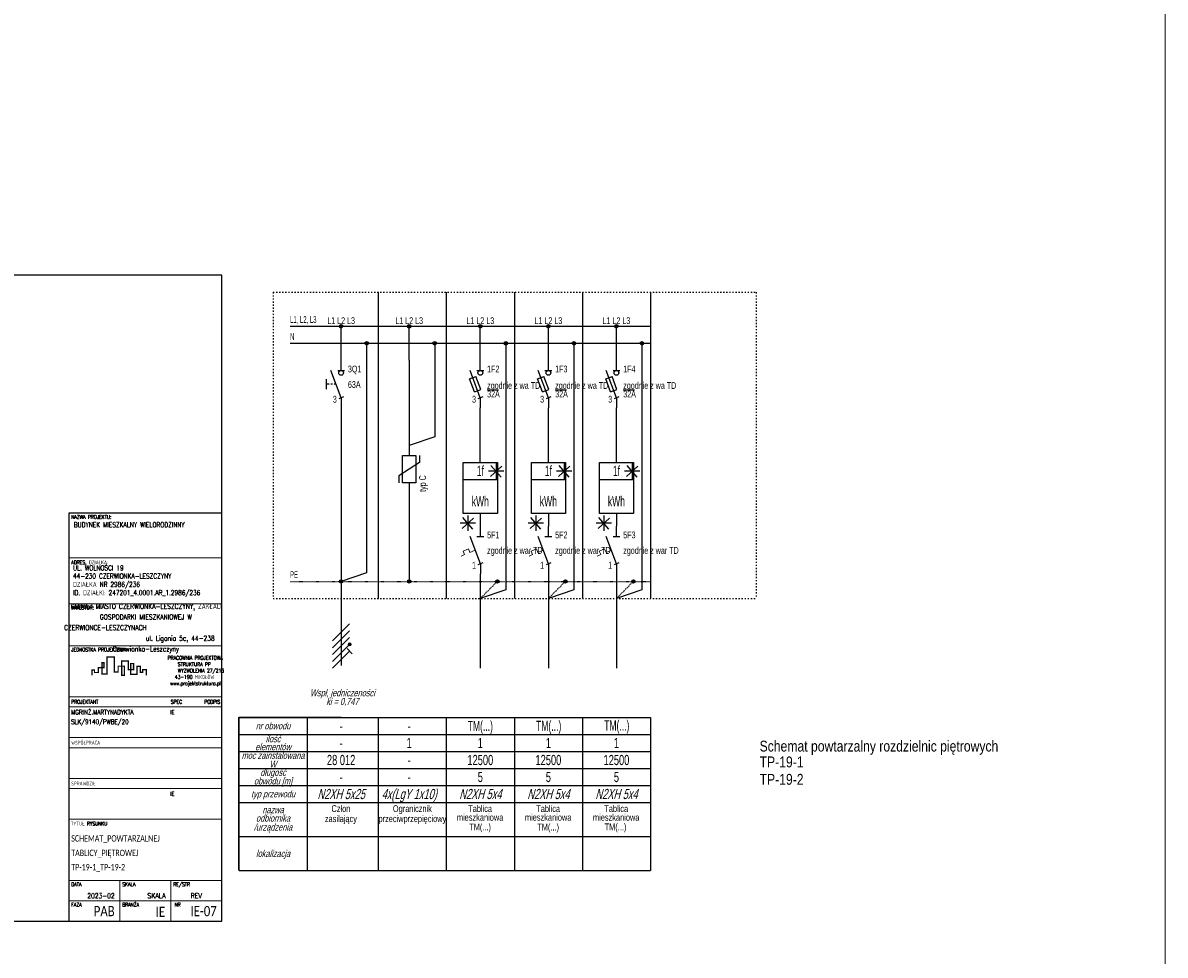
# Model space of a CAD drawing. Header units: millimetres. Extents: x 284606 to 628701, y -213781 to -93475.
# Tile 98 of 102: x 322785 to 326142, y -104890 to -102149. Entities that reach past the tile are written whole.
import ezdxf
from ezdxf.enums import TextEntityAlignment as Align

# ---------------------------------------------------------------- set-up
doc = ezdxf.new("R2010")
doc.units = ezdxf.units.MM
doc.linetypes.add('ACAD_ISO03W100', pattern=[30, 12, -18])
doc.linetypes.add('KRESKAKROPKA', pattern=[25.4, 12.7, -6.35, 0, -6.35])
doc.layers.get('0').update_dxf_attribs({"lineweight": 0})
for name, color, linetype, lineweight in [('!STR_Ocieplenie 0.05', 1, 'Continuous', 5), ('I-ee-tekst', 7, 'Continuous', 13), ('S_tabelka', 140, 'Continuous', 9)]:
    doc.layers.add(name, color=color, linetype=linetype, lineweight=lineweight)
for name, color, linetype in [('_ELPRO_APARATY', 6, 'Continuous'), ('_ELPRO_EL', 2, 'Continuous'), ('_ELPRO_RAMKA', 7, 'Continuous'), ('_ELPRO_TEKST', 7, 'Continuous'), ('I-ee-aparaty', 6, 'Continuous'), ('I-ee-linie', 2, 'Continuous')]:
    doc.layers.add(name, color=color, linetype=linetype)
doc.layers.add('S-logo', color=7, linetype='Continuous', true_color=0xffffff)
doc.styles.add('ELPRO', font='arial.ttf')
doc.styles.add('j-calibri', font='calibri.ttf', dxfattribs={"width": 0.8})
doc.styles.add('j-romans', font='romans.shx', dxfattribs={"width": 0.7})
doc.styles.add('KOSEL', font='simplex.shx')

# ---------------------------------------------------------------- blocks, each defined once
blk = doc.blocks.new('polaczenie_elektryczne')
h = blk.add_hatch(color=256)
h.dxf.hatch_style = 1
edge = h.paths.add_edge_path()
edge.add_ellipse((35, 175), major_axis=(0.5, 0), ratio=1, start_angle=0, end_angle=360)
blk.add_circle((35, 175), 0.5)
at = {"color": 7, "style": 'ELPRO', "width": 0.6}
blk.add_attdef('NUMER_FAZY', text='', height=2, dxfattribs=at).set_placement((35, 175.66), align=Align.CENTER)
blk = doc.blocks.new('3Q')
for p, q in [((55, 162), (55, 165)), ((55, 154), (52, 162)), ((54, 162), (56, 162)), ((50.73, 156.5), (50.73, 159.5)), ((55.69, 154.3), (54.31, 153.7)), ((55, 154), (55, 151))]:
    blk.add_line(p, q)
at = {"linetype": 'KRESKAKROPKA', "ltscale": 0.04}
blk.add_lwpolyline([(53.5, 158), (50.73, 158)], dxfattribs=at)
blk.add_circle((55, 161.3), 0.7)
at = {"color": 7, "style": 'ELPRO', "width": 0.6}
for tag, p in [('NUMER_APARATU', (57, 161.45)), ('PRAD_ZNAMIONOWY', (57, 156.89)), ('ZWARCIOWA_ZDOLNOSC_LACZENIOWA', (57, 153.89))]:
    blk.add_attdef(tag, p, '', height=2, dxfattribs=at)
blk.add_attdef('ILOSC_BIEGUNOW', text='', height=2, dxfattribs=at).set_placement((53.74, 152.56), align=Align.RIGHT)
blk.add_attdef('NUMER_KATALOGOWY', text='', height=2, rotation=90, dxfattribs=at).set_placement((51.94, 151.91), align=Align.RIGHT)
blk = doc.blocks.new('A$C2506')
blk.add_hatch(color=7).paths.add_polyline_path([(2.94, -13.5, 1), (2.06, -13.5, 1)])
for p, q in [((-2.5, -12.5), (2.5, -7.5)), ((-2.5, -14.5), (2.5, -9.5)), ((-2.5, -16.5), (2.5, -11.5)), ((-2.5, -18.5), (2.5, -13.5)), ((-2.5, -20.5), (2.5, -15.5)), ((1.75, -14.75), (3.25, -16.25))]:
    blk.add_line(p, q)
at = {"color": 7}
blk.add_circle((2.5, -13.5), 0.435, dxfattribs=at)
blk = doc.blocks.new('licznik')
blk.add_line((424.46, 128.16), (434.46, 128.16))
blk.add_lwpolyline([(424.46, 133.16), (434.46, 133.16), (434.46, 118.16), (424.46, 118.16)], close=True)
at = {"color": 7, "style": 'ELPRO', "width": 0.6}
for tag, p in [('LICZBA_FAZ', (429.46, 130.66)), ('POMIAR_MOCY', (429.46, 125.66)), ('POMIAR_MOCY', (429.46, 121.72))]:
    blk.add_attdef(tag, text='', height=2, dxfattribs=at).set_placement(p, align=Align.MIDDLE_CENTER)
at = {"layer": '_ELPRO_APARATY', "color": 7, "style": 'ELPRO', "width": 0.6}
blk.add_attdef('NUMER_KATALOGOWY', (423.88, 130.44), '', height=2, rotation=90, dxfattribs=at)
blk = doc.blocks.new('A$C7758')
for p, q in [((1.5, 0), (-1.5, 0)), ((-1.12, -1), (1.12, 1)), ((1, -1.12), (-1, 1.12)), ((0, 1.5), (0, -1.5))]:
    blk.add_line(p, q)
blk = doc.blocks.new('ochronnik_typ_C')
for p, q in [((235, 140), (235, 137)), ((238, 135), (232, 131)), ((238, 137), (238, 135)), ((232, 131), (232, 129)), ((235, 129), (235, 126))]:
    blk.add_line(p, q)
blk.add_lwpolyline([(233, 137), (237, 137), (237, 129), (233, 129)], close=True)
at = {"color": 7, "style": 'ELPRO', "width": 0.6}
for tag, p in [('NUMER_KATALOGOWY', (231.14, 131.2)), ('TYP', (239.94, 131.2))]:
    blk.add_attdef(tag, text='', height=2, rotation=90, dxfattribs=at).set_placement(p, align=Align.RIGHT)
blk = doc.blocks.new('ogranicznik')
at = {"layer": '_ELPRO_APARATY'}
for p, q in [((-2.107, 1.975), (-2.107, 2.599)), ((-2.107, 0.312), (-2.731, 1.975)), ((-2.315, 1.975), (-1.9, 1.975)), ((-1.964, 0.374), (-2.251, 0.251)), ((-2.107, 0.312), (-2.107, -0.311))]:
    blk.add_line(p, q, dxfattribs=at)
at = {"layer": '_ELPRO_APARATY', "lineweight": 0}
for p, q in [((-3.071, 0.865), (-3.288, 0.771)), ((-2.838, 1.221), (-3.164, 1.082)), ((-3.164, 1.082), (-3.071, 0.865)), ((-2.745, 1.004), (-2.838, 1.221)), ((-2.419, 1.144), (-2.745, 1.004))]:
    blk.add_line(p, q, dxfattribs=at)
at = {"color": 7, "style": 'ELPRO', "width": 0.6}
for tag, p in [('NUMER_APARATU', (-1.692, 1.861)), ('PRAD_ZNAMIONOWY', (-1.692, 0.913))]:
    blk.add_attdef(tag, p, '', height=0.416, dxfattribs=at)
blk.add_attdef('ILOSC_BIEGUNOW', text='', height=0.416, dxfattribs=at).set_placement((-2.37, 0.013), align=Align.RIGHT)
blk = doc.blocks.new('1F')
for p, q in [((115, 162), (115, 165)), ((115, 154), (112, 162)), ((114, 162), (116, 162)), ((111.84, 159.57), (113.71, 160.28)), ((113.29, 155.72), (111.84, 159.57)), ((115.16, 156.43), (113.71, 160.28)), ((113.29, 155.72), (115.16, 156.43)), ((116.99, 156.31), (120.35, 156.31)), ((115.69, 154.3), (114.31, 153.7)), ((115, 154), (115, 151))]:
    blk.add_line(p, q)
blk.add_circle((115, 161.3), 0.7)
at = {"color": 7, "style": 'KOSEL', "width": 0.6}
for tag, p in [('NUMER_APARATU', (117, 161.45)), ('PRAD_ZNAMIONOWY', (117, 156.59)), ('PODSTAWA_BEZPIECZNIKA', (117, 154.09))]:
    blk.add_attdef(tag, p, '', height=2, dxfattribs=at)
blk.add_attdef('ILOSC_BIEGUNOW', text='', height=2, dxfattribs=at).set_placement((113.74, 152.56), align=Align.RIGHT)
blk.add_attdef('NUMER_KATALOGOWY', text='', height=2, rotation=90, dxfattribs=at).set_placement((111.94, 151.91), align=Align.RIGHT)

msp = doc.modelspace()

# ---------------------------------------------------------------- hatches: boundary and pattern name
at = {"true_color": 0xff8a00}
h = msp.add_hatch(color=30, dxfattribs=at)
h.dxf.hatch_style = 1
h.paths.add_polyline_path([(323017.3, -104044.8), (323022.8, -104044.8), (323022.8, -104030), (323017.3, -104030)])
h.paths.add_polyline_path([(323083.4, -104040.6), (323074.8, -104040.6), (323074.8, -104067.5), (323083.4, -104067.5)])
h.paths.add_polyline_path([(323101.9, -104050.6), (323110.2, -104050.6), (323110.2, -104032.7), (323101.9, -104032.7)])

# ---------------------------------------------------------------- linework, layer by layer
at = {"layer": '!STR_Ocieplenie 0.05', "color": 253, "ltscale": 1.5, "true_color": 0x999999}
msp.add_line((326141.7, -99408.3), (326141.7, -109363.8), dxfattribs=at)
at = {"layer": '_ELPRO_EL', "color": 7, "linetype": 'ACAD_ISO03W100', "ltscale": 0.3}
for p, q in [((323520, -102941.4), (323520, -103841.4)), ((323520, -102941.4), (324939.3, -102941.4)), ((324939.3, -102941.4), (324939.3, -103841.4)), ((323520, -103841.4), (324939.3, -103841.4))]:
    msp.add_line(p, q, dxfattribs=at)
at = {"layer": '_ELPRO_EL', "color": 252}
for p, q in [((323829.1, -102941.4), (323829.1, -103841.4)), ((324029.1, -102941.4), (324029.1, -103841.4)), ((324029.1, -102941.4), (324029.1, -103841.4)), ((324229.1, -102941.4), (324229.1, -103841.4)), ((324429.1, -102941.4), (324429.1, -103841.4)), ((324629.1, -102941.4), (324629.1, -103841.4)), ((324629.1, -102941.4), (324629.1, -103841.4))]:
    msp.add_line(p, q, dxfattribs=at)
at = {"layer": '_ELPRO_EL', "color": 5}
for p, q in [((323570, -103041.4), (324629.1, -103041.4)), ((323570, -103091.4), (324629.1, -103091.4))]:
    msp.add_line(p, q, dxfattribs=at)
at = {"layer": '_ELPRO_EL'}
for p, q in [((323720, -103141.4), (323720, -103041.4)), ((323920, -103141.4), (323920, -103041.4)), ((324129.1, -103141.4), (324129.1, -103041.4)), ((324329.1, -103141.4), (324329.1, -103041.4)), ((324529.1, -103141.4), (324529.1, -103041.4)), ((323795, -103091.4), (323795, -103766.4)), ((323995, -103091.4), (323995, -103366.4)), ((324204.1, -103091.4), (324204.1, -103816.4)), ((324404.1, -103091.4), (324404.1, -103816.4)), ((324604.1, -103091.4), (324604.1, -103816.4)), ((323920, -103141.4), (323920, -103391.4)), ((323720, -103281.4), (323720, -104038.4)), ((324129.1, -103441.4), (324129.1, -103281.4)), ((324329.1, -103441.4), (324329.1, -103281.4)), ((324529.1, -103441.4), (324529.1, -103281.4)), ((323995, -103366.4), (323920, -103391.4)), ((323920, -103531.4), (323920, -103791.4)), ((324129.1, -103591.4), (324129.1, -103629.3)), ((324329.1, -103591.4), (324329.1, -103629.3)), ((324529.1, -103591.4), (324529.1, -103629.3)), ((324329.1, -103751.3), (324329.1, -104046.7)), ((324529.1, -103751.3), (324529.1, -104046.7)), ((323795, -103766.4), (323720, -103791.4)), ((324129.1, -103769.3), (324129.1, -104046.7)), ((324204.1, -103816.4), (324129.1, -103841.4)), ((324404.1, -103816.4), (324329.1, -103841.4)), ((324604.1, -103816.4), (324529.1, -103841.4))]:
    msp.add_line(p, q, dxfattribs=at)
at = {"layer": '_ELPRO_EL', "color": 6, "linetype": 'ACAD_ISO03W100', "ltscale": 0.1}
for p, q in [((323570, -103791.4), (324629.1, -103791.4)), ((324179.1, -103791.4), (324129.1, -103841.4)), ((324379.1, -103791.4), (324329.1, -103841.4)), ((324579.1, -103791.4), (324529.1, -103841.4))]:
    msp.add_line(p, q, dxfattribs=at)
at = {"layer": '_ELPRO_RAMKA'}
msp.add_lwpolyline([(320519.4, -104790.6), (323369.4, -104790.6), (323369.4, -102890.6), (320519.4, -102890.6)], close=True, dxfattribs=at)
at = {"layer": 'I-ee-linie', "color": 7}
for p, q in [((323419.4, -104640.6), (323419.4, -104190.6)), ((323420, -104641.4), (323420, -104191.4)), ((323420, -104191.4), (324629.1, -104191.4)), ((323620, -104191.4), (323620, -104641.4)), ((323829.1, -104191.4), (323829.1, -104641.4)), ((324029.1, -104191.4), (324029.1, -104641.4)), ((324029.1, -104191.4), (324029.1, -104641.4)), ((324229.1, -104191.4), (324229.1, -104641.4)), ((324429.1, -104191.4), (324429.1, -104641.4)), ((324629.1, -104191.4), (324629.1, -104641.4)), ((323420, -104241.4), (324629.1, -104241.4)), ((323420, -104291.4), (324629.1, -104291.4)), ((323420, -104341.4), (324629.1, -104341.4)), ((323420, -104391.4), (324629.1, -104391.4)), ((323420, -104441.4), (324629.1, -104441.4)), ((323420, -104541.4), (324629.1, -104541.4)), ((323420, -104641.4), (324629.1, -104641.4))]:
    msp.add_line(p, q, dxfattribs=at)
at = {"layer": 'I-ee-linie'}
for p, q in [((323720, -104191.4), (323420, -104191.4)), ((323420, -104191.4), (323609.4, -104191.4))]:
    msp.add_line(p, q, dxfattribs=at)
at = {"layer": 'S-logo', "color": 30, "true_color": 0xff8a00, "const_width": 3.75}
msp.add_lwpolyline([(322987.7, -104067.5), (322987.7, -104051.6), (322995.2, -104051.6), (322995.2, -104059.1), (323006.5, -104059.1), (323006.5, -104044.8), (323022.8, -104044.8), (323022.8, -104030), (323017.3, -104030), (323017.3, -104063.9), (323032, -104063.9), (323032, -104013.9), (323053.3, -104013.9), (323053.3, -104057.9), (323064.7, -104057.9), (323064.7, -104040.6), (323083.4, -104040.6), (323083.4, -104067.5), (323074.8, -104067.5), (323074.8, -104025.2), (323094.8, -104025.2), (323094.8, -104050.6), (323110.2, -104050.6), (323110.2, -104032.7), (323101.9, -104032.7), (323101.9, -104064.6), (323120, -104064.6), (323120, -104041.1), (323129.6, -104041.1), (323129.6, -104058.4), (323137, -104058.4), (323137, -104051), (323147.8, -104051), (323147.8, -104067.5)], dxfattribs=at)
at = {"layer": 'S_tabelka', "color": 0}
for p, q in [((322919.4, -103590.6), (323369.4, -103590.6)), ((322919.4, -103590.6), (323369.4, -103590.6)), ((322919.4, -103722.2), (323369.4, -103722.2)), ((322919.4, -103857.2), (323369.4, -103857.2)), ((322919.4, -103980.6), (323369.4, -103980.6)), ((322919.4, -103980.6), (323369.4, -103980.6)), ((322919.4, -104130.6), (323369.4, -104130.6)), ((322919.4, -104130.6), (323369.4, -104130.6)), ((322919.4, -104160.6), (323369.4, -104160.6)), ((322919.4, -104250.6), (323369.4, -104250.6)), ((322919.4, -104280.6), (323369.4, -104280.6)), ((322919.4, -104370.6), (323369.4, -104370.6)), ((322919.4, -104400.6), (323369.4, -104400.6)), ((322919.4, -104490.6), (323369.4, -104490.6)), ((322919.4, -104490.6), (323369.4, -104490.6)), ((322919.4, -104490.6), (323369.4, -104490.6)), ((322919.4, -104490.6), (323369.4, -104490.6)), ((322919.4, -104490.6), (323369.4, -104490.6)), ((322919.4, -104670.6), (323369.4, -104670.6)), ((323069.4, -104790.6), (323069.4, -104670.6)), ((323219.4, -104790.6), (323219.4, -104670.6)), ((323369.4, -104730.6), (322919.4, -104730.6)), ((323219.4, -104730.6), (323369.4, -104730.6)), ((323369.4, -104790.6), (322919.4, -104790.6))]:
    msp.add_line(p, q, dxfattribs=at)
at = {"layer": 'S_tabelka', "color": 0, "lineweight": 25}
msp.add_lwpolyline([(322919.4, -104790.6), (323369.4, -104790.6), (323369.4, -103590.6), (322919.4, -103590.6)], close=True, dxfattribs=at)

# ---------------------------------------------------------------- block references
at = {"color": 6, "xscale": 10, "yscale": 10, "zscale": 10}
msp.add_blockref('A$C2506', (323720, -103841.4), dxfattribs=at)
at = {"layer": '_ELPRO_APARATY'}
ref = msp.add_blockref('3Q', (323170, -104791.4), dxfattribs=dict(at, xscale=10, yscale=10, zscale=10))
ref.add_attrib('NUMER_APARATU', '3Q1', (323740, -103176.9), dxfattribs={"layer": '0', "color": 7, "height": 20, "style": 'ELPRO', "width": 0.6})
ref.add_attrib('PRAD_ZNAMIONOWY', '63A', (323740, -103222.5), dxfattribs={"layer": '0', "color": 7, "height": 20, "style": 'ELPRO', "width": 0.6})
ref.add_attrib('ILOSC_BIEGUNOW', '3', dxfattribs={"layer": '0', "color": 7, "height": 20, "style": 'ELPRO', "width": 0.6}).set_placement((323707.4, -103265.8), align=Align.RIGHT)
ref = msp.add_blockref('licznik', (319834.5, -104773), dxfattribs=dict(at, xscale=10, yscale=10, zscale=10))
ref.add_attrib('POMIAR_MOCY', 'kWh', dxfattribs={"layer": '0', "color": 7, "height": 30, "style": 'ELPRO', "width": 0.6}).set_placement((324129.1, -103555.7), align=Align.MIDDLE_CENTER)
ref.add_attrib('LICZBA_FAZ', '1f', dxfattribs={"layer": '0', "color": 7, "height": 30, "style": 'ELPRO', "width": 0.6}).set_placement((324129.1, -103466.4), align=Align.MIDDLE_CENTER)
ref = msp.add_blockref('licznik', (320034.5, -104773), dxfattribs=dict(at, xscale=10, yscale=10, zscale=10))
ref.add_attrib('POMIAR_MOCY', 'kWh', dxfattribs={"layer": '0', "color": 7, "height": 30, "style": 'ELPRO', "width": 0.6}).set_placement((324329.1, -103555.7), align=Align.MIDDLE_CENTER)
ref.add_attrib('LICZBA_FAZ', '1f', dxfattribs={"layer": '0', "color": 7, "height": 30, "style": 'ELPRO', "width": 0.6}).set_placement((324329.1, -103466.4), align=Align.MIDDLE_CENTER)
ref = msp.add_blockref('licznik', (320234.5, -104773), dxfattribs=dict(at, xscale=10, yscale=10, zscale=10))
ref.add_attrib('POMIAR_MOCY', 'kWh', dxfattribs={"layer": '0', "color": 7, "height": 30, "style": 'ELPRO', "width": 0.6}).set_placement((324529.1, -103555.7), align=Align.MIDDLE_CENTER)
ref.add_attrib('LICZBA_FAZ', '1f', dxfattribs={"layer": '0', "color": 7, "height": 30, "style": 'ELPRO', "width": 0.6}).set_placement((324529.1, -103466.4), align=Align.MIDDLE_CENTER)
at = {"layer": '_ELPRO_EL'}
for name, p, xscale, yscale, zscale, values in [('polaczenie_elektryczne', (323370, -104791.4), 10, 10, 10, {'NUMER_FAZY': 'L1 L2 L3'}), ('polaczenie_elektryczne', (323570, -104791.4), 10, 10, 10, {'NUMER_FAZY': 'L1 L2 L3'}), ('polaczenie_elektryczne', (323779.1, -104791.4), 10, 10, 10, {'NUMER_FAZY': 'L1 L2 L3'}), ('polaczenie_elektryczne', (323979.1, -104791.4), 10, 10, 10, {'NUMER_FAZY': 'L1 L2 L3'}), ('polaczenie_elektryczne', (324179.1, -104791.4), 10, 10, 10, {'NUMER_FAZY': 'L1 L2 L3'}), ('ogranicznik', (324230.5, -103754.3), 48.10673000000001, 48.10673000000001, 48.10673000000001, {'ILOSC_BIEGUNOW': '1', 'PRAD_ZNAMIONOWY': 'zgodnie z war TD', 'NUMER_APARATU': '5F1'}), ('ogranicznik', (324430.5, -103754.3), 48.10673000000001, 48.10673000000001, 48.10673000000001, {'ILOSC_BIEGUNOW': '1', 'PRAD_ZNAMIONOWY': 'zgodnie z war TD', 'NUMER_APARATU': '5F2'}), ('ogranicznik', (324630.5, -103754.3), 48.10673000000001, 48.10673000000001, 48.10673000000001, {'ILOSC_BIEGUNOW': '1', 'PRAD_ZNAMIONOWY': 'zgodnie z war TD', 'NUMER_APARATU': '5F3'})]:
    msp.add_blockref(name, p, dxfattribs=dict(at, xscale=xscale, yscale=yscale, zscale=zscale)).add_auto_attribs(values)
at = {"layer": '_ELPRO_EL', "xscale": 10, "yscale": 10, "zscale": 10}
for p in [(323445, -104841.4), (323645, -104841.4), (323854.1, -104841.4), (324054.1, -104841.4), (324254.1, -104841.4), (323370, -105541.4), (323570, -105541.4), (323829.1, -105541.4), (324029.1, -105541.4), (324229.1, -105541.4)]:
    msp.add_blockref('polaczenie_elektryczne', p, dxfattribs=at)
at = {"layer": 'I-ee-aparaty'}
ref = msp.add_blockref('1F', (322979.1, -104791.4), dxfattribs=dict(at, xscale=10, yscale=10, zscale=10))
ref.add_attrib('NUMER_APARATU', '1F2', (324149.1, -103176.9), dxfattribs={"layer": '0', "color": 7, "height": 20, "style": 'ELPRO', "width": 0.6})
ref.add_attrib('PODSTAWA_BEZPIECZNIKA', '32A', (324149.1, -103250.4), dxfattribs={"layer": '0', "color": 7, "height": 20, "style": 'ELPRO', "width": 0.6})
ref.add_attrib('PRAD_ZNAMIONOWY', 'zgodnie z wa TD', (324149.1, -103225.4), dxfattribs={"layer": '0', "color": 7, "height": 20, "style": 'ELPRO', "width": 0.6})
ref.add_attrib('ILOSC_BIEGUNOW', '3', dxfattribs={"layer": '0', "color": 7, "height": 20, "style": 'ELPRO', "width": 0.6}).set_placement((324116.5, -103265.8), align=Align.RIGHT)
ref = msp.add_blockref('1F', (323179.1, -104791.4), dxfattribs=dict(at, xscale=10, yscale=10, zscale=10))
ref.add_attrib('NUMER_APARATU', '1F3', (324349.1, -103176.9), dxfattribs={"layer": '0', "color": 7, "height": 20, "style": 'ELPRO', "width": 0.6})
ref.add_attrib('PODSTAWA_BEZPIECZNIKA', '32A', (324349.1, -103250.4), dxfattribs={"layer": '0', "color": 7, "height": 20, "style": 'ELPRO', "width": 0.6})
ref.add_attrib('PRAD_ZNAMIONOWY', 'zgodnie z wa TD', (324349.1, -103225.4), dxfattribs={"layer": '0', "color": 7, "height": 20, "style": 'ELPRO', "width": 0.6})
ref.add_attrib('ILOSC_BIEGUNOW', '3', dxfattribs={"layer": '0', "color": 7, "height": 20, "style": 'ELPRO', "width": 0.6}).set_placement((324316.5, -103265.8), align=Align.RIGHT)
ref = msp.add_blockref('1F', (323379.1, -104791.4), dxfattribs=dict(at, xscale=10, yscale=10, zscale=10))
ref.add_attrib('NUMER_APARATU', '1F4', (324549.1, -103176.9), dxfattribs={"layer": '0', "color": 7, "height": 20, "style": 'ELPRO', "width": 0.6})
ref.add_attrib('PODSTAWA_BEZPIECZNIKA', '32A', (324549.1, -103250.4), dxfattribs={"layer": '0', "color": 7, "height": 20, "style": 'ELPRO', "width": 0.6})
ref.add_attrib('PRAD_ZNAMIONOWY', 'zgodnie z wa TD', (324549.1, -103225.4), dxfattribs={"layer": '0', "color": 7, "height": 20, "style": 'ELPRO', "width": 0.6})
ref.add_attrib('ILOSC_BIEGUNOW', '3', dxfattribs={"layer": '0', "color": 7, "height": 20, "style": 'ELPRO', "width": 0.6}).set_placement((324516.5, -103265.8), align=Align.RIGHT)
ref = msp.add_blockref('ochronnik_typ_C', (321570, -104791.4), dxfattribs=dict(at, xscale=10, yscale=10, zscale=10))
ref.add_attrib('TYP', 'typ C', dxfattribs={"layer": '0', "color": 7, "height": 20, "rotation": 90, "style": 'ELPRO', "width": 0.6}).set_placement((323969.4, -103479.3), align=Align.RIGHT)
at = {"layer": 'I-ee-linie', "color": 0, "xscale": 15, "yscale": 15, "zscale": 15}
for p in [(324175.4, -103467.7), (324375.4, -103467.7), (324575.4, -103467.7), (324092.2, -103620.6), (324292.2, -103620.6), (324492.2, -103620.6)]:
    msp.add_blockref('A$C7758', p, dxfattribs=at)

# ---------------------------------------------------------------- texts
at = {"layer": '_ELPRO_TEKST', "style": 'ELPRO'}
for s, height, width, p in [('L1, L2, L3', 20, 0.5, (323570, -103031.4)), ('N', 20, 0.5, (323570, -103081.4)), ('PE', 20, 0.5, (323570, -103781.4)), ('Schemat powtarzalny rozdzielnic piętrowych ', 32, 0.8, (324949.8, -104291.6)), ('TP-19-1', 32, 0.8, (324949.8, -104338.1)), ('TP-19-2', 32, 0.8, (324949.8, -104389.2))]:
    msp.add_text(s, height=height, dxfattribs=dict(at, width=width)).set_placement(p)
at = {"layer": 'I-ee-tekst', "color": 6, "style": 'ELPRO', "oblique": 15, "width": 0.65}
for s, height, p in [('Wspł, jedniczeności', 20, (323723.8, -104119.1)), ('ki = 0,747', 20, (323723.8, -104144.4)), ('nr obwodu', 20, (323520, -104216.4)), ('elementów', 20, (323520, -104277.9)), ('ilość', 20, (323520, -104254.4)), ('moc zainstalowana', 20, (323520, -104303.1)), ('W', 20, (323520, -104328.3)), ('obwodu [m]', 20, (323520, -104378.3)), ('długość', 20, (323520, -104353.1)), ('N2XH 5x25', 30, (323720, -104416.4)), ('4x(LgY 1x10)', 30, (323920, -104416.4)), ('N2XH 5x4', 30, (324129.1, -104416.4)), ('N2XH 5x4', 30, (324329.1, -104416.4)), ('N2XH 5x4', 30, (324529.1, -104416.4)), ('typ przewodu', 20, (323520, -104416.4)), ('nazwa', 20, (323520, -104462.9)), ('/urządzenia', 20, (323520, -104513.8)), ('odbiornika', 20, (323520, -104487.7)), ('lokalizacja', 20, (323520, -104591.4))]:
    msp.add_text(s, height=height, dxfattribs=at).set_placement(p, align=Align.MIDDLE_CENTER)
at = {"layer": 'I-ee-tekst', "color": 6, "style": 'ELPRO'}
for s, width, p in [('TM(...)', 0.6, (324129.1, -104216.4)), ('TM(...)', 0.6, (324330.1, -104215.9)), ('TM(...)', 0.6, (324530.1, -104214.8)), ('-', 0.65, (323720, -104216.4)), ('-', 0.65, (323920, -104216.4))]:
    msp.add_text(s, height=30, dxfattribs=dict(at, width=width)).set_placement(p, align=Align.MIDDLE_CENTER)
at = {"layer": 'I-ee-tekst', "style": 'ELPRO', "width": 0.65}
for s, height, p in [('1', 30, (323920, -104266.4)), ('1', 30, (324129.1, -104266.4)), ('1', 30, (324329.1, -104266.4)), ('1', 30, (324529.1, -104266.4)), ('-', 30, (323720, -104266.4)), ('12500', 30, (324129.1, -104316.4)), ('12500', 30, (324329.1, -104316.4)), ('12500', 30, (324529.1, -104316.4)), ('-', 30, (323920, -104316.4)), ('-', 30, (323720, -104366.4)), ('-', 30, (323920, -104366.4)), ('5', 30, (324129.1, -104366.3)), ('5', 30, (324329.1, -104366.3)), ('5', 30, (324529.1, -104366.3)), ('Człon', 20, (323719.4, -104459.4)), ('Ogranicznik', 20, (323929.4, -104459.4)), ('Tablica', 20, (324128.4, -104459.4)), ('Tablica', 20, (324328.4, -104459.4)), ('Tablica', 20, (324528.4, -104459.4)), ('zasilający', 20, (323719.4, -104489)), ('przeciwprzepięciowy', 20, (323929.4, -104489)), ('mieszkaniowa', 20, (324128.4, -104485.1)), ('TM(...)', 20, (324128.4, -104513.3)), ('mieszkaniowa', 20, (324328.4, -104485.1)), ('TM(...)', 20, (324328.4, -104513.7)), ('mieszkaniowa', 20, (324528.4, -104485.1)), ('TM(...)', 20, (324526.4, -104513))]:
    msp.add_text(s, height=height, dxfattribs=at).set_placement(p, align=Align.MIDDLE_CENTER)
at = {"layer": 'I-ee-tekst', "color": 7, "style": 'ELPRO', "width": 0.65}
msp.add_text('28 012', height=30, dxfattribs=at).set_placement((323720, -104316.4), align=Align.MIDDLE_CENTER)
at = {"layer": 'S_tabelka', "color": 0, "style": 'j-romans', "width": 0.7}
for s, p in [('NAZWA PROJEKTU:', (322926.9, -103601.9)), ('ADRES, DZIAŁKA:', (322926.9, -103735.4)), ('INWESTOR:', (322926.9, -103868.4)), ('JEDNOSTKA PROJEKTOWA:', (322926.9, -103991.9)), ('PROJEKTANT', (322926.9, -104145.6)), ('SPEC', (323219.4, -104145.6)), ('PODPIS', (323318.2, -104145.6)), ('WSPÓŁPRACA', (322926.9, -104265.6)), ('SPRAWDZIŁ', (322926.9, -104385.6)), ('TYTUŁ RYSUNKU', (322925.3, -104503.4)), ('DATA', (322926.9, -104681.9)), ('SKALA', (323076.9, -104681.9)), ('RE/STR', (323226.9, -104681.9)), ('FAZA', (322926.9, -104741.9)), ('BRANŻA', (323076.9, -104741.9)), ('NR', (323230.6, -104741.9))]:
    msp.add_text(s, height=11.25, dxfattribs=at).set_placement(p, align=Align.MIDDLE_LEFT)
at = {"layer": 'S_tabelka', "color": 0}
for s, height, style, width, p in [('2023-02', 15, 'j-romans', 0.7, (323054.4, -104715.6)), ('PAB', 30, 'j-calibri', 0.8, (323054.4, -104760.6))]:
    msp.add_text(s, height=height, dxfattribs=dict(at, style=style, width=width)).set_placement(p, align=Align.MIDDLE_RIGHT)
at = {"layer": 'S_tabelka', "color": 0, "style": 'j-romans'}
for s, insert, char_height, width, attachment_point in [('BUDYNEK MIESZKALNY WIELORODZINNY', (322934.5, -103617.7), 14.625, 432.87, 1), ('\\pt31.95;{\\C7;UL. WOLNOŚCI 19\\P44-230 CZERWIONKA-LESZCZYNY\\H1.375x; \\H0.72727x;\\PDZIAŁKA NR 2986/236\\H1.3155x; \\H0.76018x;\\PID. DZIAŁKI: 247201_4.0001.AR_1.2986/236\\H1.4187x; }', (322932.2, -103744.2), 14.625, 435, 1), ('\\pi2.9799;PRACOWNIA PROJEKTOWA\\P\\pi32.417;STRUKTURA PP{\\H1.3333x;\\P\\pi14.417;}WYZWOLENIA 27/213 \\P\\pi23.792;43-190 MIKOŁÓW \\P\\pi9.7299;www.projektstruktura.pl ', (323207.5, -104055.6), 11.25, 152.585, 4)]:
    msp.add_mtext(s, dxfattribs=dict(at, insert=insert, char_height=char_height, width=width, attachment_point=attachment_point))
at = {"layer": 'S_tabelka', "color": 0, "insert": (323146.1, -103929.7), "char_height": 15, "width": 437.805, "attachment_point": 5, "line_spacing_factor": 1.25, "style": 'j-romans'}
msp.add_mtext('\\pt31.95;{\\C7;GMINA I MIASTO CZERWIONKA-LESZCZYNY, ZAKŁAD GOSPODARKI MIESZKANIOWEJ W CZERWIONCE-LESZCZYNACH                                                    ul. Ligonia 5c, 44-238 Czerwionka-Leszczyny}', dxfattribs=at)
at = {"layer": 'S_tabelka', "color": 0, "width": 0.8}
for tag, text, height, style, p in [('MGRINŻ.MARTYNADYKTA', 'IMIĘ NAZWISKO', 13.5, 'j-romans', (322926.4, -104175.7)), ('SLK/9140/PWBE/20', 'NR UPRAWNIEŃ', 13.5, 'j-romans', (322926.4, -104204)), ('IE', 'KONSTR.', 12, 'j-romans', (323217.8, -104175.7)), ('IE', 'KONSTR.', 12, 'j-romans', (323217.8, -104415.7)), ('SCHEMAT_POWTARZALNEJ', 'TP-19-1_TP-19-2', 18.75, 'j-calibri', (322926.9, -104546.9)), ('TABLICY_PIĘTROWEJ', 'TP-19-1_TP-19-2', 18.75, 'j-calibri', (322926.9, -104589.6)), ('TP-19-1_TP-19-2', 'TP-19-1_TP-19-2', 18.75, 'j-calibri', (322926.9, -104631.3))]:
    msp.add_attdef(tag, text=text, height=height, dxfattribs=dict(at, style=style)).set_placement(p, align=Align.MIDDLE_LEFT)
for tag, text, height, style, p in [('SKALA', '1:100', 15, 'j-romans', (323204.4, -104715.6)), ('IE', 'AR', 30, 'j-calibri', (323202.6, -104762.7)), ('IE-07', '000', 30, 'j-calibri', (323354.4, -104760.6))]:
    msp.add_attdef(tag, text=text, height=height, dxfattribs=dict(at, style=style)).set_placement(p, align=Align.MIDDLE_RIGHT)
at = {"layer": 'S_tabelka', "color": 0, "style": 'j-romans', "width": 0.8}
msp.add_attdef('REV', text='00', height=15, dxfattribs=at).set_placement((323294.4, -104715.6), align=Align.MIDDLE_CENTER)

doc.saveas('drawing.dxf')
